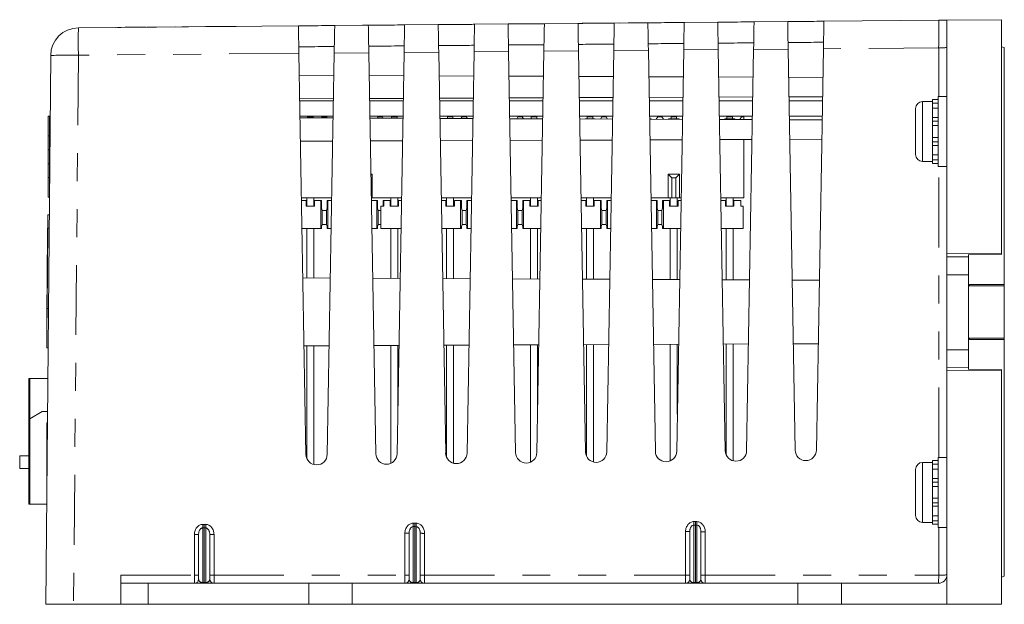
# Model space of a CAD drawing. Header units: inches. Extents: x 0.3 to 21.7, y 0.5 to 16.5.
# Tile 35 of 37: x 13.5 to 17, y 4.9 to 7. Entities that reach past the tile are written whole.
import ezdxf

# ---------------------------------------------------------------- set-up
doc = ezdxf.new("R2010")
doc.units = ezdxf.units.IN
doc.header["$MEASUREMENT"] = 0
doc.linetypes.add('PHANTOM', pattern=[0.5, 0.25, -0.05, 0.05, -0.05, 0.05, -0.05])

msp = doc.modelspace()

# ---------------------------------------------------------------- linework, layer by layer
at = {"color": 7, "linetype": 'Continuous', "lineweight": 15}
for p, q in [((13.6935, 7.0028), (14.4805, 7.0097)), ((14.2966, 7.0082), (14.2966, 7.0081)), ((14.3084, 7.0083), (14.3084, 7.0082)), ((14.336, 7.0085), (14.336, 7.0084)), ((14.3629, 7.0088), (14.3629, 7.0087)), ((14.5703, 7.0106), (14.9903, 7.0143)), ((14.6103, 7.0108), (14.7305, 7.0119)), ((14.8603, 7.013), (14.9805, 7.0141)), ((15.1102, 7.0152), (15.2304, 7.0163)), ((15.3602, 7.0174), (15.4804, 7.0184)), ((15.4889, 7.0186), (15.4889, 7.0185)), ((15.5046, 7.0187), (15.4953, 7.0187)), ((15.5078, 7.0188), (15.5078, 7.0187)), ((15.5539, 7.0192), (15.5539, 7.0191)), ((15.6075, 7.0196), (15.6075, 7.0195)), ((15.6102, 7.0196), (15.7304, 7.0206)), ((15.616, 7.0197), (15.616, 7.0196)), ((15.6596, 7.0201), (15.6297, 7.0198)), ((15.6297, 7.0198), (15.6297, 7.0197)), ((15.7304, 7.0207), (15.6596, 7.0201)), ((15.6596, 7.0201), (15.7199, 7.0206)), ((15.6596, 7.0201), (15.6596, 7.02)), ((15.6596, 7.0201), (15.6596, 7.0201)), ((15.7137, 7.0206), (15.6597, 7.0201)), ((15.6597, 7.0201), (15.6598, 7.0201)), ((15.6598, 7.0201), (15.714, 7.0206)), ((15.6599, 7.0201), (15.7307, 7.0207)), ((15.7202, 7.0206), (15.6599, 7.0201)), ((15.6599, 7.0201), (15.6599, 7.0201)), ((15.7306, 7.0207), (15.6764, 7.0202)), ((15.6764, 7.0202), (15.7304, 7.0207)), ((15.7304, 7.0207), (15.7304, 7.0206)), ((15.7304, 7.0207), (15.7304, 7.0207)), ((15.7304, 7.0207), (15.7304, 7.0206)), ((15.7307, 7.0207), (15.7306, 7.0207)), ((15.7306, 7.0207), (15.7306, 7.0206)), ((15.7307, 7.0207), (15.7307, 7.0206)), ((15.7307, 7.0207), (15.7307, 7.0207)), ((15.7307, 7.0207), (15.7307, 7.0206)), ((15.731, 7.0207), (15.7307, 7.0207)), ((15.7481, 7.0209), (15.731, 7.0207)), ((15.731, 7.0207), (15.731, 7.0206)), ((15.7481, 7.0209), (15.7481, 7.0208)), ((15.8602, 7.0217), (15.9804, 7.0228)), ((16.1102, 7.0239), (16.2304, 7.025)), ((16.3602, 7.0261), (16.7705, 7.0297)), ((16.8002, 7.03), (16.9952, 7.0317)), ((16.8002, 6.1962), (16.8002, 7.03)), ((16.9952, 6.1947), (16.9952, 7.0317)), ((13.935, 7.005), (13.9258, 7.005)), ((13.9732, 7.0054), (13.9382, 7.0051)), ((13.9382, 7.0051), (13.9382, 7.005)), ((14.0413, 7.006), (13.9732, 7.0054)), ((13.9732, 7.0054), (13.9732, 7.0053)), ((14.0413, 7.006), (14.0413, 7.0059)), ((14.0543, 7.0061), (14.0543, 7.006)), ((14.0589, 7.0061), (14.0589, 7.006)), ((14.059, 7.0061), (14.0589, 7.0061)), ((14.0622, 7.0062), (14.0622, 7.0061)), ((14.1441, 7.0069), (14.0632, 7.0062)), ((14.0632, 7.0062), (14.0632, 7.0061)), ((14.1441, 7.0069), (14.1441, 7.0068)), ((14.1462, 7.0069), (14.1462, 7.0068)), ((14.1582, 7.007), (14.1494, 7.0069)), ((14.1582, 7.007), (14.2582, 7.0079)), ((14.1582, 7.007), (14.1582, 7.0069)), ((14.2582, 7.0079), (14.2582, 7.0078)), ((14.2678, 7.008), (14.2678, 7.0079)), ((13.5773, 4.942), (13.5944, 6.9037)), ((14.4822, 6.9115), (14.5072, 5.478)), ((14.5835, 5.478), (14.6086, 6.9126)), ((14.7322, 6.9137), (14.7572, 5.4802)), ((14.8335, 5.4802), (14.8586, 6.9148)), ((14.9822, 6.9158), (15.0072, 5.4824)), ((15.0835, 5.4824), (15.1085, 6.9169)), ((15.2322, 6.918), (15.2572, 5.4846)), ((15.3335, 5.4846), (15.3585, 6.9191)), ((15.4821, 6.9202), (15.5072, 5.4868)), ((15.5835, 5.4868), (15.6085, 6.9213)), ((15.7321, 6.9224), (15.7571, 5.4889)), ((15.8334, 5.4889), (15.8585, 6.9235)), ((15.9821, 6.9246), (16.0071, 5.4911)), ((16.0834, 5.4911), (16.1085, 6.9257)), ((16.2321, 6.9267), (16.2571, 5.4933)), ((16.3334, 5.4933), (16.3584, 6.9278)), ((17.0052, 6.932), (16.9952, 6.9347)), ((17.0052, 6.0855), (17.0052, 6.932)), ((14.6072, 6.8324), (14.4836, 6.8329)), ((14.8571, 6.8314), (14.7336, 6.8319)), ((15.107, 6.8304), (14.9837, 6.8309)), ((15.3569, 6.8295), (15.2337, 6.8299)), ((15.6069, 6.8285), (15.4837, 6.829)), ((15.8568, 6.8275), (15.7338, 6.828)), ((16.1067, 6.8265), (15.9838, 6.827)), ((16.3567, 6.8255), (16.2338, 6.826)), ((14.485, 6.7491), (14.6057, 6.7495)), ((14.4852, 6.742), (14.6056, 6.742)), ((14.7351, 6.7501), (14.8557, 6.7505)), ((14.7352, 6.742), (14.8555, 6.742)), ((14.9851, 6.751), (15.1056, 6.7515)), ((14.9852, 6.742), (15.1055, 6.742)), ((15.2351, 6.752), (15.3556, 6.7525)), ((15.2352, 6.742), (15.3554, 6.742)), ((15.4851, 6.753), (15.6056, 6.7535)), ((15.4852, 6.742), (15.6054, 6.742)), ((15.7351, 6.754), (15.8555, 6.7545)), ((15.7353, 6.742), (15.8553, 6.742)), ((15.9851, 6.755), (16.1055, 6.7554)), ((15.9853, 6.742), (16.1053, 6.742)), ((16.2351, 6.7559), (16.3554, 6.7564)), ((16.2353, 6.742), (16.3552, 6.742)), ((16.7482, 6.7392), (16.7132, 6.7392)), ((16.7482, 6.733), (16.7482, 6.746)), ((16.7482, 6.746), (16.7682, 6.746)), ((16.7482, 6.7262), (16.7482, 6.733)), ((16.7482, 6.733), (16.7682, 6.733)), ((16.8002, 6.757), (16.7682, 6.757)), ((16.7682, 6.757), (16.7682, 6.507)), ((16.6882, 6.5497), (16.6882, 6.7142)), ((16.7482, 6.7154), (16.7482, 6.7262)), ((16.7482, 6.6815), (16.7482, 6.7154)), ((16.7482, 6.7154), (16.7682, 6.7154)), ((13.5902, 6.687), (13.5852, 6.687)), ((13.5852, 6.617), (13.5852, 6.687)), ((13.5902, 6.429), (13.5902, 6.687)), ((13.5902, 6.687), (13.5925, 6.687)), ((14.4861, 6.687), (14.6046, 6.687)), ((14.6045, 6.6804), (14.4862, 6.6809)), ((14.5132, 6.684), (14.5132, 6.687)), ((14.5332, 6.684), (14.5132, 6.684)), ((14.5132, 6.684), (14.5132, 6.6808)), ((14.5332, 6.687), (14.5332, 6.684)), ((14.5332, 6.684), (14.5332, 6.6807)), ((14.5657, 6.685), (14.5631, 6.6806)), ((14.5807, 6.685), (14.5657, 6.685)), ((14.5682, 6.685), (14.5682, 6.687)), ((14.5782, 6.685), (14.5782, 6.687)), ((14.5835, 6.6805), (14.5807, 6.685)), ((14.7362, 6.687), (14.8546, 6.687)), ((14.8544, 6.6794), (14.7363, 6.6799)), ((14.7657, 6.685), (14.7626, 6.6798)), ((14.7807, 6.685), (14.7657, 6.685)), ((14.784, 6.6797), (14.7807, 6.685)), ((14.8132, 6.684), (14.8132, 6.687)), ((14.8332, 6.684), (14.8132, 6.684)), ((14.8132, 6.684), (14.8132, 6.6796)), ((14.8332, 6.687), (14.8332, 6.684)), ((14.8332, 6.684), (14.8332, 6.6795)), ((14.9862, 6.687), (15.1045, 6.687)), ((15.1044, 6.6784), (14.9863, 6.6789)), ((15.0132, 6.684), (15.0132, 6.687)), ((15.0132, 6.684), (15.0132, 6.6788)), ((15.0332, 6.684), (15.0132, 6.684)), ((15.0332, 6.687), (15.0332, 6.684)), ((15.0332, 6.684), (15.0332, 6.6787)), ((15.0657, 6.685), (15.0619, 6.6786)), ((15.0807, 6.685), (15.0657, 6.685)), ((15.0847, 6.6785), (15.0807, 6.685)), ((15.2362, 6.687), (15.3545, 6.687)), ((15.3543, 6.6775), (15.2363, 6.6779)), ((15.2657, 6.685), (15.2614, 6.6778)), ((15.2807, 6.685), (15.2657, 6.685)), ((15.2807, 6.685), (15.2852, 6.6777)), ((15.3132, 6.684), (15.3132, 6.687)), ((15.3132, 6.684), (15.3132, 6.6776)), ((15.3332, 6.684), (15.3132, 6.684)), ((15.3332, 6.687), (15.3332, 6.684)), ((15.3332, 6.684), (15.3332, 6.6775)), ((15.4862, 6.687), (15.6044, 6.687)), ((15.6042, 6.6765), (15.4864, 6.6769)), ((15.5057, 6.6769), (15.5057, 6.677)), ((15.5057, 6.677), (15.5132, 6.677)), ((15.5132, 6.684), (15.5132, 6.687)), ((15.5132, 6.684), (15.5132, 6.677)), ((15.5332, 6.684), (15.5132, 6.684)), ((15.5132, 6.677), (15.5332, 6.677)), ((15.5332, 6.687), (15.5332, 6.684)), ((15.5332, 6.684), (15.5332, 6.677)), ((15.5332, 6.677), (15.5407, 6.677)), ((15.5407, 6.677), (15.541, 6.6767)), ((15.5607, 6.6767), (15.5657, 6.685)), ((15.5657, 6.685), (15.5807, 6.685)), ((15.5807, 6.685), (15.5859, 6.6766)), ((15.7362, 6.687), (15.8543, 6.687)), ((15.7364, 6.677), (15.7407, 6.677)), ((15.8541, 6.6755), (15.7364, 6.676)), ((15.7407, 6.677), (15.7417, 6.6759)), ((15.7602, 6.6759), (15.7657, 6.685)), ((15.7657, 6.685), (15.7807, 6.685)), ((15.7807, 6.685), (15.7864, 6.6758)), ((15.8046, 6.6757), (15.8057, 6.677)), ((15.8057, 6.677), (15.8132, 6.677)), ((15.8132, 6.684), (15.8132, 6.687)), ((15.8332, 6.684), (15.8132, 6.684)), ((15.8132, 6.684), (15.8132, 6.677)), ((15.8132, 6.677), (15.8332, 6.677)), ((15.8332, 6.687), (15.8332, 6.684)), ((15.8332, 6.684), (15.8332, 6.677)), ((15.8332, 6.677), (15.8407, 6.677)), ((15.8407, 6.677), (15.842, 6.6756)), ((15.9862, 6.687), (16.1043, 6.687)), ((15.9864, 6.6757), (15.9869, 6.675)), ((16.1041, 6.6745), (15.9865, 6.675)), ((16.0039, 6.6749), (16.0057, 6.677)), ((16.0057, 6.677), (16.0132, 6.677)), ((16.0132, 6.684), (16.0132, 6.687)), ((16.0132, 6.684), (16.0132, 6.677)), ((16.0332, 6.684), (16.0132, 6.684)), ((16.0132, 6.677), (16.0332, 6.677)), ((16.0332, 6.687), (16.0332, 6.684)), ((16.0332, 6.684), (16.0332, 6.677)), ((16.0332, 6.677), (16.0407, 6.677)), ((16.0407, 6.677), (16.0427, 6.6748)), ((16.0595, 6.6747), (16.0657, 6.685)), ((16.0657, 6.685), (16.0732, 6.685)), ((16.0732, 6.6746), (16.0732, 6.685)), ((16.2363, 6.687), (16.3542, 6.687)), ((16.354, 6.6735), (16.2365, 6.674)), ((16.7482, 6.6815), (16.7682, 6.6815)), ((16.7482, 6.6782), (16.7482, 6.6815)), ((16.7482, 6.6515), (16.7482, 6.6782)), ((16.7482, 6.6689), (16.7682, 6.6689)), ((16.7482, 6.611), (16.7482, 6.6529)), ((16.7482, 6.6529), (16.7682, 6.6529)), ((13.5902, 6.617), (13.5852, 6.617)), ((13.5852, 6.617), (13.5852, 6.567)), ((14.4877, 6.5971), (14.6031, 6.5975)), ((14.7377, 6.5981), (14.853, 6.5985)), ((14.9877, 6.599), (15.103, 6.5995)), ((15.2377, 6.6), (15.353, 6.6005)), ((15.4877, 6.601), (15.6029, 6.6015)), ((15.7377, 6.602), (15.8529, 6.6024)), ((15.9877, 6.603), (16.1028, 6.6034)), ((16.0732, 6.395), (16.0732, 6.6033)), ((16.2377, 6.604), (16.3528, 6.6044)), ((16.7482, 6.5858), (16.7482, 6.6124)), ((16.7482, 6.611), (16.7682, 6.611)), ((16.7482, 6.5951), (16.7682, 6.5951)), ((16.7482, 6.5825), (16.7482, 6.5858)), ((13.5852, 6.517), (13.5852, 6.567)), ((13.5852, 6.567), (13.5902, 6.567)), ((16.7482, 6.5825), (16.7682, 6.5825)), ((16.7482, 6.5486), (16.7482, 6.5825)), ((13.5902, 6.517), (13.5852, 6.517)), ((13.5852, 6.517), (13.5852, 6.467)), ((16.7132, 6.5247), (16.7482, 6.5247)), ((16.7482, 6.5377), (16.7482, 6.5486)), ((16.7482, 6.5486), (16.7682, 6.5486)), ((16.7482, 6.5309), (16.7482, 6.5377)), ((16.7482, 6.518), (16.7482, 6.5309)), ((16.7482, 6.5309), (16.7682, 6.5309)), ((16.7482, 6.518), (16.7682, 6.518)), ((16.7682, 6.507), (16.8002, 6.507)), ((13.5852, 6.397), (13.5852, 6.467)), ((13.5852, 6.467), (13.5902, 6.467)), ((14.7398, 6.4795), (14.7437, 6.4795)), ((14.7398, 6.4756), (14.7437, 6.4795)), ((14.7437, 6.4795), (14.7437, 6.395)), ((15.8437, 6.4795), (15.8027, 6.4795)), ((15.8027, 6.4795), (15.8027, 6.395)), ((15.8157, 6.4665), (15.8027, 6.4795)), ((15.8157, 6.4665), (15.8157, 6.395)), ((15.8307, 6.4665), (15.8157, 6.4665)), ((15.8307, 6.4665), (15.8437, 6.4795)), ((15.8307, 6.4665), (15.8307, 6.395)), ((15.8437, 6.395), (15.8437, 6.4795)), ((13.59, 6.397), (13.5852, 6.397)), ((14.5995, 6.395), (14.4912, 6.395)), ((14.5082, 6.385), (14.4914, 6.385)), ((14.5082, 6.365), (14.5082, 6.385)), ((14.5107, 6.395), (14.5107, 6.365)), ((14.5357, 6.395), (14.5357, 6.365)), ((14.5382, 6.365), (14.5382, 6.385)), ((14.5607, 6.385), (14.5382, 6.385)), ((14.5607, 6.385), (14.5607, 6.285)), ((14.5607, 6.385), (14.5632, 6.385)), ((14.5632, 6.385), (14.5632, 6.358)), ((14.5832, 6.358), (14.5832, 6.385)), ((14.5832, 6.385), (14.5857, 6.385)), ((14.5857, 6.385), (14.5857, 6.285)), ((14.5994, 6.385), (14.5857, 6.385)), ((14.7437, 6.395), (14.7412, 6.395)), ((14.7607, 6.385), (14.7414, 6.385)), ((14.8495, 6.395), (14.7437, 6.395)), ((14.7607, 6.385), (14.7607, 6.285)), ((14.7607, 6.385), (14.7632, 6.385)), ((14.7632, 6.385), (14.7632, 6.358)), ((14.7832, 6.365), (14.7832, 6.385)), ((14.7832, 6.385), (14.7857, 6.385)), ((14.7857, 6.385), (14.7857, 6.365)), ((14.8082, 6.385), (14.7857, 6.385)), ((14.8082, 6.365), (14.8082, 6.385)), ((14.8107, 6.395), (14.8107, 6.365)), ((14.8357, 6.395), (14.8357, 6.365)), ((14.8382, 6.365), (14.8382, 6.385)), ((14.8493, 6.385), (14.8382, 6.385)), ((15.0994, 6.395), (14.9913, 6.395)), ((15.0082, 6.385), (14.9914, 6.385)), ((15.0082, 6.365), (15.0082, 6.385)), ((15.0107, 6.395), (15.0107, 6.365)), ((15.0357, 6.395), (15.0357, 6.365)), ((15.0382, 6.365), (15.0382, 6.385)), ((15.0607, 6.385), (15.0382, 6.385)), ((15.0607, 6.385), (15.0607, 6.285)), ((15.0607, 6.385), (15.0632, 6.385)), ((15.0632, 6.385), (15.0632, 6.358)), ((15.0832, 6.358), (15.0832, 6.385)), ((15.0832, 6.385), (15.0857, 6.385)), ((15.0857, 6.385), (15.0857, 6.285)), ((15.0992, 6.385), (15.0857, 6.385)), ((15.3494, 6.395), (15.2413, 6.395)), ((15.2607, 6.385), (15.2415, 6.385)), ((15.2607, 6.385), (15.2607, 6.285)), ((15.2607, 6.385), (15.2632, 6.385)), ((15.2632, 6.385), (15.2632, 6.358)), ((15.2832, 6.385), (15.2832, 6.358)), ((15.2857, 6.385), (15.2832, 6.385)), ((15.2857, 6.385), (15.2857, 6.285)), ((15.2857, 6.385), (15.3082, 6.385)), ((15.3082, 6.365), (15.3082, 6.385)), ((15.3107, 6.395), (15.3107, 6.365)), ((15.3357, 6.395), (15.3357, 6.365)), ((15.3382, 6.365), (15.3382, 6.385)), ((15.3382, 6.385), (15.3492, 6.385)), ((15.5993, 6.395), (15.4913, 6.395)), ((15.4915, 6.385), (15.5082, 6.385)), ((15.5082, 6.365), (15.5082, 6.385)), ((15.5107, 6.395), (15.5107, 6.365)), ((15.5357, 6.395), (15.5357, 6.365)), ((15.5382, 6.365), (15.5382, 6.385)), ((15.5382, 6.385), (15.5607, 6.385)), ((15.5607, 6.385), (15.5607, 6.285)), ((15.5632, 6.385), (15.5607, 6.385)), ((15.5632, 6.358), (15.5632, 6.385)), ((15.5832, 6.385), (15.5832, 6.358)), ((15.5857, 6.385), (15.5832, 6.385)), ((15.5857, 6.385), (15.5857, 6.285)), ((15.5857, 6.385), (15.5991, 6.385)), ((15.8027, 6.395), (15.7413, 6.395)), ((15.7415, 6.385), (15.7607, 6.385)), ((15.7607, 6.385), (15.7607, 6.285)), ((15.7632, 6.385), (15.7607, 6.385)), ((15.7632, 6.358), (15.7632, 6.385)), ((15.7832, 6.385), (15.7832, 6.358)), ((15.7857, 6.385), (15.7832, 6.385)), ((15.7857, 6.385), (15.7857, 6.285)), ((15.7857, 6.385), (15.8082, 6.385)), ((15.8027, 6.395), (15.8157, 6.395)), ((15.8082, 6.365), (15.8082, 6.385)), ((15.8107, 6.395), (15.8107, 6.365)), ((15.8307, 6.395), (15.8157, 6.395)), ((15.8307, 6.395), (15.8437, 6.395)), ((15.8357, 6.395), (15.8357, 6.365)), ((15.8382, 6.365), (15.8382, 6.385)), ((15.8382, 6.385), (15.8491, 6.385)), ((15.8437, 6.395), (15.8493, 6.395)), ((15.9913, 6.395), (16.0732, 6.395)), ((15.9915, 6.385), (16.0082, 6.385)), ((16.0082, 6.365), (16.0082, 6.385)), ((16.0107, 6.395), (16.0107, 6.365)), ((16.0357, 6.395), (16.0357, 6.365)), ((16.0382, 6.365), (16.0382, 6.385)), ((16.0382, 6.385), (16.0632, 6.385)), ((16.0632, 6.365), (16.0632, 6.385)), ((14.5382, 6.365), (14.5082, 6.365)), ((14.5632, 6.358), (14.5657, 6.35)), ((14.5657, 6.35), (14.5657, 6.3)), ((14.5657, 6.35), (14.5807, 6.35)), ((14.5807, 6.35), (14.5832, 6.358)), ((14.5807, 6.3), (14.5807, 6.35)), ((14.7632, 6.358), (14.7657, 6.35)), ((14.7657, 6.35), (14.7657, 6.3)), ((14.7657, 6.35), (14.7757, 6.35)), ((14.7757, 6.365), (14.7757, 6.285)), ((14.7857, 6.365), (14.7757, 6.365)), ((14.8382, 6.365), (14.8082, 6.365)), ((15.0382, 6.365), (15.0082, 6.365)), ((15.0632, 6.358), (15.0657, 6.35)), ((15.0657, 6.35), (15.0657, 6.3)), ((15.0657, 6.35), (15.0807, 6.35)), ((15.0807, 6.35), (15.0832, 6.358)), ((15.0807, 6.3), (15.0807, 6.35)), ((15.2632, 6.358), (15.2657, 6.35)), ((15.2657, 6.35), (15.2657, 6.3)), ((15.2657, 6.35), (15.2807, 6.35)), ((15.2832, 6.358), (15.2807, 6.35)), ((15.2807, 6.35), (15.2807, 6.3)), ((15.3082, 6.365), (15.3382, 6.365)), ((15.5082, 6.365), (15.5382, 6.365)), ((15.5657, 6.35), (15.5632, 6.358)), ((15.5657, 6.3), (15.5657, 6.35)), ((15.5807, 6.35), (15.5657, 6.35)), ((15.5832, 6.358), (15.5807, 6.35)), ((15.5807, 6.35), (15.5807, 6.3)), ((15.7657, 6.35), (15.7632, 6.358)), ((15.7657, 6.3), (15.7657, 6.35)), ((15.7807, 6.35), (15.7657, 6.35)), ((15.7832, 6.358), (15.7807, 6.35)), ((15.7807, 6.35), (15.7807, 6.3)), ((15.8082, 6.365), (15.8382, 6.365)), ((16.0082, 6.365), (16.0382, 6.365)), ((16.0632, 6.365), (16.0707, 6.365)), ((16.0707, 6.285), (16.0707, 6.365)), ((13.5894, 6.3336), (13.5844, 6.3337)), ((13.5815, 5.9997), (13.584, 6.2868)), ((13.584, 6.2868), (13.5835, 6.2868)), ((14.5607, 6.285), (14.4931, 6.285)), ((14.5107, 6.285), (14.5107, 6.1083)), ((14.5357, 6.285), (14.5357, 6.1082)), ((14.5607, 6.285), (14.5632, 6.285)), ((14.5657, 6.3), (14.5632, 6.292)), ((14.5632, 6.292), (14.5632, 6.285)), ((14.5657, 6.3), (14.5807, 6.3)), ((14.5832, 6.292), (14.5807, 6.3)), ((14.5832, 6.285), (14.5832, 6.292)), ((14.5832, 6.285), (14.5857, 6.285)), ((14.5976, 6.285), (14.5857, 6.285)), ((14.7607, 6.285), (14.7432, 6.285)), ((14.7607, 6.285), (14.7632, 6.285)), ((14.7657, 6.3), (14.7632, 6.292)), ((14.7632, 6.292), (14.7632, 6.285)), ((14.7657, 6.3), (14.7757, 6.3)), ((14.8476, 6.285), (14.7757, 6.285)), ((14.8107, 6.285), (14.8107, 6.107)), ((14.8357, 6.285), (14.8357, 6.1069)), ((15.0607, 6.285), (14.9932, 6.285)), ((15.0107, 6.285), (15.0107, 6.1061)), ((15.0357, 6.285), (15.0357, 6.106)), ((15.0607, 6.285), (15.0632, 6.285)), ((15.0657, 6.3), (15.0632, 6.292)), ((15.0632, 6.292), (15.0632, 6.285)), ((15.0657, 6.3), (15.0807, 6.3)), ((15.0832, 6.292), (15.0807, 6.3)), ((15.0832, 6.285), (15.0832, 6.292)), ((15.0832, 6.285), (15.0857, 6.285)), ((15.0975, 6.285), (15.0857, 6.285)), ((15.2607, 6.285), (15.2432, 6.285)), ((15.2607, 6.285), (15.2632, 6.285)), ((15.2657, 6.3), (15.2632, 6.292)), ((15.2632, 6.292), (15.2632, 6.285)), ((15.2657, 6.3), (15.2807, 6.3)), ((15.2807, 6.3), (15.2832, 6.292)), ((15.2832, 6.292), (15.2832, 6.285)), ((15.2857, 6.285), (15.2832, 6.285)), ((15.2857, 6.285), (15.3474, 6.285)), ((15.3107, 6.285), (15.3107, 6.1048)), ((15.3357, 6.285), (15.3357, 6.1047)), ((15.4932, 6.285), (15.5607, 6.285)), ((15.5107, 6.285), (15.5107, 6.1039)), ((15.5357, 6.285), (15.5357, 6.1038)), ((15.5632, 6.285), (15.5607, 6.285)), ((15.5632, 6.292), (15.5657, 6.3)), ((15.5632, 6.285), (15.5632, 6.292)), ((15.5807, 6.3), (15.5657, 6.3)), ((15.5807, 6.3), (15.5832, 6.292)), ((15.5832, 6.292), (15.5832, 6.285)), ((15.5857, 6.285), (15.5832, 6.285)), ((15.5857, 6.285), (15.5974, 6.285)), ((15.7432, 6.285), (15.7607, 6.285)), ((15.7632, 6.285), (15.7607, 6.285)), ((15.7632, 6.292), (15.7657, 6.3)), ((15.7632, 6.285), (15.7632, 6.292)), ((15.7807, 6.3), (15.7657, 6.3)), ((15.7807, 6.3), (15.7832, 6.292)), ((15.7832, 6.292), (15.7832, 6.285)), ((15.7857, 6.285), (15.7832, 6.285)), ((15.7857, 6.285), (15.8473, 6.285)), ((15.8107, 6.285), (15.8107, 6.1026)), ((15.8357, 6.285), (15.8357, 6.1025)), ((15.9933, 6.285), (16.0707, 6.285)), ((16.0107, 6.285), (16.0107, 6.1018)), ((16.0357, 6.285), (16.0357, 6.1017)), ((13.5808, 5.9763), (13.5833, 6.2633)), ((16.8002, 6.1962), (16.9952, 6.1947)), ((16.8002, 6.1846), (16.8002, 6.1962)), ((16.8002, 6.1199), (16.8002, 6.1846)), ((16.8772, 6.0805), (16.8772, 6.1928)), ((16.8802, 6.1932), (16.9952, 6.1922)), ((16.8802, 6.1932), (16.8802, 6.1928)), ((16.9952, 6.1922), (16.9952, 6.1947)), ((14.4962, 6.1084), (14.5945, 6.1079)), ((14.7463, 6.1073), (14.8444, 6.1069)), ((14.9963, 6.1062), (15.0944, 6.1058)), ((15.2463, 6.1051), (15.3443, 6.1047)), ((15.4964, 6.104), (15.5942, 6.1036)), ((15.7464, 6.1029), (15.8441, 6.1025)), ((15.9965, 6.1018), (16.0941, 6.1014)), ((16.2465, 6.1007), (16.344, 6.1003)), ((16.8002, 5.8514), (16.8002, 6.1199)), ((16.8772, 6.0805), (16.8802, 6.0805)), ((16.8772, 5.8935), (16.8772, 6.0805)), ((16.8802, 6.0805), (16.8802, 6.0855)), ((17.0052, 6.0805), (16.8802, 6.0805)), ((17.0052, 6.0855), (17.0052, 6.0805)), ((17.0052, 5.8935), (17.0052, 6.0805)), ((16.8772, 5.7808), (16.8772, 5.8935)), ((16.8772, 5.8935), (16.8802, 5.8935)), ((16.8802, 5.8885), (16.8802, 5.8935)), ((16.8802, 5.8935), (17.0052, 5.8935)), ((17.0052, 5.8935), (17.0052, 5.8885)), ((17.0052, 5.042), (17.0052, 5.8885)), ((13.5803, 5.8591), (13.5853, 5.859)), ((14.5903, 5.866), (14.5005, 5.8656)), ((14.5107, 5.8656), (14.5107, 5.4627)), ((14.5357, 5.8658), (14.5357, 5.4418)), ((14.8403, 5.8671), (14.7505, 5.8667)), ((14.8107, 5.867), (14.8107, 5.446)), ((14.8357, 5.8671), (14.8357, 5.6084)), ((15.0902, 5.8682), (15.0005, 5.8678)), ((15.0107, 5.8678), (15.0107, 5.467)), ((15.0357, 5.8679), (15.0357, 5.4461)), ((15.3402, 5.8693), (15.2505, 5.8689)), ((15.3107, 5.8691), (15.3107, 5.4503)), ((15.3357, 5.8692), (15.3357, 5.615)), ((15.5902, 5.8704), (15.5005, 5.87)), ((15.5107, 5.87), (15.5107, 5.4713)), ((15.5357, 5.8701), (15.5357, 5.4505)), ((15.8401, 5.8714), (15.7505, 5.8711)), ((15.8107, 5.8713), (15.8107, 5.4547)), ((15.8357, 5.8714), (15.8357, 5.6215)), ((16.0901, 5.8725), (16.0005, 5.8721)), ((16.0107, 5.8722), (16.0107, 5.4755)), ((16.0357, 5.8723), (16.0357, 5.4548)), ((16.34, 5.8736), (16.2505, 5.8732)), ((16.8002, 5.7888), (16.8002, 5.8514)), ((16.8002, 5.7774), (16.8002, 5.7888)), ((16.8002, 5.7774), (16.9952, 5.779)), ((16.8002, 4.9437), (16.8002, 5.7774)), ((16.9952, 5.7814), (16.8802, 5.7804)), ((16.8802, 5.7808), (16.8802, 5.7804)), ((16.9952, 5.779), (16.9952, 5.7814)), ((16.9952, 4.942), (16.9952, 5.779)), ((13.5195, 5.7488), (13.5165, 5.7488)), ((13.5165, 5.6055), (13.5165, 5.7488)), ((13.5843, 5.7488), (13.5195, 5.7488)), ((13.5195, 5.6055), (13.5195, 5.7488)), ((13.5195, 5.6072), (13.5165, 5.6055)), ((13.5165, 5.3), (13.5165, 5.6055)), ((13.5634, 5.6308), (13.5195, 5.6055)), ((13.5195, 5.3), (13.5195, 5.6055)), ((13.5833, 5.6308), (13.5634, 5.6308)), ((13.5802, 5.59), (13.5802, 5.3925)), ((13.5829, 5.59), (13.5802, 5.59)), ((13.581, 5.59), (13.581, 5.5901)), ((13.581, 5.5901), (13.5829, 5.5901)), ((13.5165, 5.4722), (13.4835, 5.4722)), ((13.4835, 5.4496), (13.4835, 5.4722)), ((16.8002, 5.467), (16.7682, 5.467)), ((16.7682, 5.467), (16.7682, 5.217)), ((13.4835, 5.4269), (13.4835, 5.4496)), ((13.4835, 5.4269), (13.5165, 5.4269)), ((16.6882, 5.2597), (16.6882, 5.4242)), ((16.7482, 5.4492), (16.7132, 5.4492)), ((16.7482, 5.443), (16.7482, 5.456)), ((16.7482, 5.456), (16.7682, 5.456)), ((16.7482, 5.4362), (16.7482, 5.443)), ((16.7482, 5.443), (16.7682, 5.443)), ((16.7482, 5.4254), (16.7482, 5.4362)), ((16.7482, 5.4254), (16.7682, 5.4254)), ((16.7482, 5.3915), (16.7482, 5.4254)), ((13.5812, 5.3923), (13.5802, 5.3925)), ((13.5802, 5.3925), (13.5802, 5.3575)), ((16.7482, 5.3915), (16.7682, 5.3915)), ((16.7482, 5.3882), (16.7482, 5.3915)), ((13.5802, 5.3575), (13.5809, 5.3576)), ((13.5802, 5.3575), (13.5802, 5.3)), ((16.7482, 5.3615), (16.7482, 5.3882)), ((16.7482, 5.3789), (16.7682, 5.3789)), ((16.7482, 5.321), (16.7482, 5.3629)), ((16.7482, 5.3629), (16.7682, 5.3629)), ((16.7482, 5.2958), (16.7482, 5.3224)), ((16.7482, 5.321), (16.7682, 5.321)), ((13.5195, 5.3), (13.5165, 5.3)), ((13.5802, 5.3), (13.5195, 5.3)), ((13.5804, 5.3), (13.5802, 5.3)), ((16.7482, 5.3051), (16.7682, 5.3051)), ((16.7482, 5.2925), (16.7482, 5.2958)), ((16.7482, 5.2925), (16.7682, 5.2925)), ((16.7482, 5.2586), (16.7482, 5.2925)), ((16.7482, 5.2477), (16.7482, 5.2586)), ((16.7482, 5.2586), (16.7682, 5.2586)), ((16.7482, 5.2409), (16.7482, 5.2477)), ((14.1435, 5.0193), (14.1435, 5.2153)), ((14.8964, 5.0193), (14.8964, 5.2196)), ((15.9002, 5.0193), (15.9002, 5.2252)), ((16.7132, 5.2347), (16.7482, 5.2347)), ((16.7482, 5.2409), (16.7682, 5.2409)), ((16.7482, 5.228), (16.7482, 5.2409)), ((16.7482, 5.228), (16.7682, 5.228)), ((16.7682, 5.217), (16.8002, 5.217)), ((14.1235, 5.032), (14.1235, 5.1921)), ((14.1635, 5.1917), (14.1635, 5.032)), ((14.8764, 5.032), (14.8764, 5.1963)), ((14.9164, 5.196), (14.9164, 5.032)), ((15.8802, 5.032), (15.8802, 5.202)), ((15.9202, 5.2016), (15.9202, 5.032)), ((13.8452, 5.017), (13.8452, 5.0464)), ((16.9952, 5.0393), (17.0052, 5.042)), ((13.8452, 5.017), (13.8452, 4.942)), ((13.9435, 5.017), (13.8452, 5.017)), ((14.5172, 5.017), (13.9435, 5.017)), ((14.1435, 5.0193), (14.1435, 5.017)), ((14.5172, 5.017), (14.5172, 4.942)), ((14.6732, 5.017), (14.5172, 5.017)), ((14.6732, 5.017), (14.6732, 4.942)), ((16.2672, 5.017), (14.6732, 5.017)), ((14.8964, 5.0193), (14.8964, 5.017)), ((15.9002, 5.0193), (15.9002, 5.017)), ((16.2672, 5.017), (16.2672, 4.942)), ((16.4232, 5.017), (16.2672, 5.017)), ((16.4232, 5.017), (16.4232, 4.942)), ((16.7702, 5.017), (16.4232, 5.017)), ((13.6764, 4.942), (13.5773, 4.942)), ((13.8452, 4.942), (13.6764, 4.942)), ((13.9435, 4.942), (13.8452, 4.942)), ((14.5172, 4.942), (13.9435, 4.942)), ((14.6732, 4.942), (14.5172, 4.942)), ((16.2672, 4.942), (14.6732, 4.942)), ((16.4232, 4.942), (16.2672, 4.942)), ((16.9952, 4.942), (16.4232, 4.942)), ((16.8002, 4.9437), (16.9952, 4.942))]:
    msp.add_line(p, q, dxfattribs=at)
at = {"color": 7, "linetype": 'PHANTOM', "lineweight": 0}
for p, q in [((13.6935, 6.9046), (13.6764, 4.942)), ((14.4822, 6.9115), (13.6935, 6.9046)), ((14.7322, 6.9137), (14.6086, 6.9126)), ((14.9822, 6.9158), (14.8586, 6.9148)), ((15.2322, 6.918), (15.1085, 6.9169)), ((15.4821, 6.9202), (15.3585, 6.9191)), ((15.7321, 6.9224), (15.6085, 6.9213)), ((15.9821, 6.9246), (15.8585, 6.9235)), ((16.2321, 6.9267), (16.1085, 6.9257)), ((16.7705, 6.9314), (16.3584, 6.9278)), ((16.7705, 6.757), (16.7705, 6.9314)), ((16.7132, 6.7392), (16.7132, 6.5247)), ((16.7705, 5.467), (16.7705, 6.507)), ((13.584, 6.2868), (13.589, 6.2867)), ((16.8002, 6.1846), (16.8772, 6.184)), ((16.8002, 6.1199), (16.8772, 6.1199)), ((16.8802, 6.0855), (17.0052, 6.0855)), ((13.5815, 5.9997), (13.5865, 5.9997)), ((17.0052, 5.8885), (16.8802, 5.8885)), ((16.8002, 5.8514), (16.8772, 5.8514)), ((16.8002, 5.7888), (16.8772, 5.7895)), ((16.7132, 5.4492), (16.7132, 5.2347)), ((14.1381, 5.2276), (14.1436, 5.2277)), ((14.1435, 5.2153), (14.1383, 5.2153)), ((14.1383, 5.2153), (14.1383, 5.0193)), ((14.1488, 5.2152), (14.1435, 5.2153)), ((14.1436, 5.2277), (14.1492, 5.2276)), ((14.1488, 5.0193), (14.1488, 5.2152)), ((14.891, 5.2319), (14.8965, 5.232)), ((14.8964, 5.2196), (14.8911, 5.2195)), ((14.8911, 5.2195), (14.8911, 5.0193)), ((14.9017, 5.2194), (14.8964, 5.2196)), ((14.8965, 5.232), (14.9021, 5.2318)), ((14.9017, 5.0193), (14.9017, 5.2194)), ((15.8949, 5.2375), (15.9004, 5.2376)), ((15.9002, 5.2252), (15.895, 5.2251)), ((15.895, 5.2251), (15.895, 5.0193)), ((15.9055, 5.2251), (15.9002, 5.2252)), ((15.9004, 5.2376), (15.9059, 5.2375)), ((15.9055, 5.0193), (15.9055, 5.2251)), ((16.7705, 5.0464), (16.7705, 5.217)), ((14.1086, 5.0464), (14.1086, 5.1919)), ((14.1786, 5.1915), (14.1786, 5.0464)), ((14.8615, 5.0464), (14.8615, 5.1961)), ((14.9315, 5.1957), (14.9315, 5.0464)), ((15.8654, 5.0464), (15.8654, 5.2017)), ((15.9354, 5.2013), (15.9354, 5.0464)), ((13.8452, 5.0464), (14.1086, 5.0464)), ((14.1786, 5.0464), (14.8615, 5.0464)), ((14.9315, 5.0464), (15.8654, 5.0464)), ((15.9354, 5.0464), (16.7705, 5.0464)), ((13.9435, 5.017), (13.9435, 4.942)), ((14.1383, 5.0193), (14.1435, 5.0193)), ((14.1435, 5.0193), (14.1488, 5.0193)), ((14.8911, 5.0193), (14.8964, 5.0193)), ((14.8964, 5.0193), (14.9017, 5.0193)), ((15.895, 5.0193), (15.9002, 5.0193)), ((15.9002, 5.0193), (15.9055, 5.0193))]:
    msp.add_line(p, q, dxfattribs=at)
at = {"color": 7, "linetype": 'Continuous', "lineweight": 15, "flags": 128}
for points in [[(14.6103, 7.0108), (14.6092, 7.0108), (14.6059, 7.0108), (14.6006, 7.0108), (14.5933, 7.0107), (14.5845, 7.0106), (14.5743, 7.0105), (14.5632, 7.0104), (14.5514, 7.0103), (14.5394, 7.0102), (14.5276, 7.0101), (14.5165, 7.01), (14.5063, 7.0099), (14.4974, 7.0099), (14.4902, 7.0098), (14.4849, 7.0097), (14.4816, 7.0097), (14.4805, 7.0097)], [(14.4822, 6.9115), (14.4819, 6.9307), (14.4816, 6.9492), (14.4813, 6.9662), (14.481, 6.981), (14.4808, 6.9932), (14.4806, 7.0023), (14.4805, 7.0078), (14.4805, 7.0097)], [(14.5653, 7.0105), (14.5654, 7.0105), (14.5657, 7.0106), (14.5662, 7.0106), (14.5668, 7.0106), (14.5676, 7.0106), (14.5684, 7.0106), (14.5694, 7.0106), (14.5703, 7.0106)], [(14.6103, 7.0108), (14.6103, 7.009), (14.6102, 7.0034), (14.61, 6.9943), (14.6098, 6.9822), (14.6095, 6.9673), (14.6092, 6.9503), (14.6089, 6.9318), (14.6086, 6.9126)], [(14.8603, 7.013), (14.8592, 7.013), (14.8559, 7.013), (14.8505, 7.0129), (14.8433, 7.0129), (14.8345, 7.0128), (14.8243, 7.0127), (14.8131, 7.0126), (14.8014, 7.0125), (14.7894, 7.0124), (14.7776, 7.0123), (14.7664, 7.0122), (14.7563, 7.0121), (14.7474, 7.012), (14.7402, 7.012), (14.7349, 7.0119), (14.7316, 7.0119), (14.7305, 7.0119)], [(14.7322, 6.9137), (14.7319, 6.9329), (14.7315, 6.9514), (14.7312, 6.9684), (14.731, 6.9832), (14.7308, 6.9954), (14.7306, 7.0044), (14.7305, 7.01), (14.7305, 7.0119)], [(14.8603, 7.013), (14.8602, 7.0111), (14.8601, 7.0056), (14.86, 6.9965), (14.8598, 6.9843), (14.8595, 6.9695), (14.8592, 6.9525), (14.8589, 6.934), (14.8586, 6.9148)], [(15.1102, 7.0152), (15.1091, 7.0152), (15.1059, 7.0152), (15.1005, 7.0151), (15.0933, 7.0151), (15.0845, 7.015), (15.0743, 7.0149), (15.0631, 7.0148), (15.0513, 7.0147), (15.0394, 7.0146), (15.0276, 7.0145), (15.0164, 7.0144), (15.0062, 7.0143), (14.9974, 7.0142), (14.9902, 7.0142), (14.9848, 7.0141), (14.9816, 7.0141), (14.9805, 7.0141)], [(14.9822, 6.9158), (14.9818, 6.9351), (14.9815, 6.9536), (14.9812, 6.9705), (14.981, 6.9854), (14.9807, 6.9976), (14.9806, 7.0066), (14.9805, 7.0122), (14.9805, 7.0141)], [(14.9903, 7.0143), (14.9913, 7.0143), (14.9922, 7.0143), (14.9931, 7.0143), (14.9939, 7.0143), (14.9945, 7.0143), (14.9949, 7.0143), (14.9952, 7.0143), (14.9953, 7.0143)], [(15.1102, 7.0152), (15.1102, 7.0133), (15.1101, 7.0078), (15.11, 6.9987), (15.1097, 6.9865), (15.1095, 6.9717), (15.1092, 6.9547), (15.1089, 6.9362), (15.1085, 6.9169)], [(15.3602, 7.0174), (15.3591, 7.0174), (15.3558, 7.0173), (15.3505, 7.0173), (15.3433, 7.0172), (15.3344, 7.0172), (15.3243, 7.0171), (15.3131, 7.017), (15.3013, 7.0169), (15.2893, 7.0168), (15.2776, 7.0167), (15.2664, 7.0166), (15.2562, 7.0165), (15.2474, 7.0164), (15.2402, 7.0163), (15.2348, 7.0163), (15.2315, 7.0163), (15.2304, 7.0163)], [(15.2322, 6.918), (15.2318, 6.9373), (15.2315, 6.9557), (15.2312, 6.9727), (15.2309, 6.9876), (15.2307, 6.9998), (15.2306, 7.0088), (15.2305, 7.0144), (15.2304, 7.0163)], [(15.3602, 7.0174), (15.3602, 7.0155), (15.3601, 7.0099), (15.3599, 7.0009), (15.3597, 6.9887), (15.3595, 6.9738), (15.3592, 6.9569), (15.3588, 6.9384), (15.3585, 6.9191)], [(15.6102, 7.0196), (15.6091, 7.0196), (15.6058, 7.0195), (15.6005, 7.0195), (15.5933, 7.0194), (15.5844, 7.0193), (15.5742, 7.0193), (15.5631, 7.0192), (15.5513, 7.0191), (15.5393, 7.0189), (15.5276, 7.0188), (15.5164, 7.0187), (15.5062, 7.0187), (15.4974, 7.0186), (15.4901, 7.0185), (15.4848, 7.0185), (15.4815, 7.0184), (15.4804, 7.0184)], [(15.4821, 6.9202), (15.4818, 6.9395), (15.4815, 6.9579), (15.4812, 6.9749), (15.4809, 6.9898), (15.4807, 7.0019), (15.4806, 7.011), (15.4805, 7.0166), (15.4804, 7.0184)], [(15.6102, 7.0196), (15.6102, 7.0177), (15.6101, 7.0121), (15.6099, 7.0031), (15.6097, 6.9909), (15.6094, 6.976), (15.6092, 6.959), (15.6088, 6.9406), (15.6085, 6.9213)], [(15.8602, 7.0217), (15.8591, 7.0217), (15.8558, 7.0217), (15.8505, 7.0217), (15.8433, 7.0216), (15.8344, 7.0215), (15.8242, 7.0214), (15.8131, 7.0213), (15.8013, 7.0212), (15.7893, 7.0211), (15.7775, 7.021), (15.7664, 7.0209), (15.7562, 7.0208), (15.7473, 7.0208), (15.7401, 7.0207), (15.7348, 7.0207), (15.7315, 7.0206), (15.7304, 7.0206)], [(15.7321, 6.9224), (15.7318, 6.9416), (15.7315, 6.9601), (15.7312, 6.9771), (15.7309, 6.9919), (15.7307, 7.0041), (15.7305, 7.0132), (15.7304, 7.0187), (15.7304, 7.0206)], [(15.8602, 7.0217), (15.8602, 7.0199), (15.8601, 7.0143), (15.8599, 7.0053), (15.8597, 6.9931), (15.8594, 6.9782), (15.8591, 6.9612), (15.8588, 6.9427), (15.8585, 6.9235)], [(16.1102, 7.0239), (16.1091, 7.0239), (16.1058, 7.0239), (16.1005, 7.0238), (16.0932, 7.0238), (16.0844, 7.0237), (16.0742, 7.0236), (16.063, 7.0235), (16.0513, 7.0234), (16.0393, 7.0233), (16.0275, 7.0232), (16.0164, 7.0231), (16.0062, 7.023), (15.9973, 7.0229), (15.9901, 7.0229), (15.9848, 7.0228), (15.9815, 7.0228), (15.9804, 7.0228)], [(15.9821, 6.9246), (15.9818, 6.9438), (15.9814, 6.9623), (15.9811, 6.9793), (15.9809, 6.9941), (15.9807, 7.0063), (15.9805, 7.0154), (15.9804, 7.0209), (15.9804, 7.0228)], [(16.1102, 7.0239), (16.1101, 7.022), (16.11, 7.0165), (16.1099, 7.0074), (16.1097, 6.9953), (16.1094, 6.9804), (16.1091, 6.9634), (16.1088, 6.9449), (16.1085, 6.9257)], [(16.3602, 7.0261), (16.359, 7.0261), (16.3558, 7.0261), (16.3504, 7.026), (16.3432, 7.026), (16.3344, 7.0259), (16.3242, 7.0258), (16.313, 7.0257), (16.3012, 7.0256), (16.2893, 7.0255), (16.2775, 7.0254), (16.2663, 7.0253), (16.2562, 7.0252), (16.2473, 7.0251), (16.2401, 7.0251), (16.2347, 7.025), (16.2315, 7.025), (16.2304, 7.025)], [(16.2321, 6.9267), (16.2317, 6.946), (16.2314, 6.9645), (16.2311, 6.9814), (16.2309, 6.9963), (16.2307, 7.0085), (16.2305, 7.0175), (16.2304, 7.0231), (16.2304, 7.025)], [(16.3602, 7.0261), (16.3601, 7.0242), (16.36, 7.0187), (16.3599, 7.0096), (16.3597, 6.9974), (16.3594, 6.9826), (16.3591, 6.9656), (16.3588, 6.9471), (16.3584, 6.9278)], [(16.7705, 7.0297), (16.7707, 7.0297), (16.7956, 7.0299), (16.8002, 7.03)], [(13.8329, 7.0042), (13.8363, 7.0042), (13.846, 7.0043), (13.8612, 7.0044), (13.88, 7.0046), (13.9005, 7.0047), (13.9205, 7.0049), (13.9258, 7.005)], [(14.859, 6.938), (14.8579, 6.938), (14.8547, 6.938), (14.8494, 6.9379), (14.8424, 6.9379), (14.8337, 6.9378), (14.8237, 6.9377), (14.8128, 6.9376), (14.8012, 6.9375), (14.7895, 6.9374), (14.778, 6.9373), (14.767, 6.9372), (14.7571, 6.9371), (14.7484, 6.937), (14.7413, 6.937), (14.7361, 6.9369), (14.7329, 6.9369), (14.7318, 6.9369)], [(15.1089, 6.9402), (15.1079, 6.9402), (15.1046, 6.9402), (15.0994, 6.9401), (15.0923, 6.94), (15.0837, 6.94), (15.0737, 6.9399), (15.0628, 6.9398), (15.0512, 6.9397), (15.0395, 6.9396), (15.028, 6.9395), (15.017, 6.9394), (15.007, 6.9393), (14.9984, 6.9392), (14.9913, 6.9392), (14.9861, 6.9391), (14.9829, 6.9391), (14.9818, 6.9391)], [(15.3589, 6.9424), (15.3578, 6.9424), (15.3546, 6.9423), (15.3494, 6.9423), (15.3423, 6.9422), (15.3337, 6.9421), (15.3237, 6.9421), (15.3127, 6.942), (15.3012, 6.9419), (15.2895, 6.9418), (15.2779, 6.9417), (15.267, 6.9416), (15.257, 6.9415), (15.2483, 6.9414), (15.2413, 6.9413), (15.236, 6.9413), (15.2328, 6.9413), (15.2318, 6.9413)], [(15.6089, 6.9446), (15.6078, 6.9445), (15.6046, 6.9445), (15.5994, 6.9445), (15.5923, 6.9444), (15.5836, 6.9443), (15.5737, 6.9442), (15.5627, 6.9441), (15.5512, 6.944), (15.5394, 6.9439), (15.5279, 6.9438), (15.517, 6.9437), (15.507, 6.9437), (15.4983, 6.9436), (15.4913, 6.9435), (15.486, 6.9435), (15.4828, 6.9435), (15.4817, 6.9434)], [(15.8589, 6.9467), (15.8578, 6.9467), (15.8546, 6.9467), (15.8494, 6.9466), (15.8423, 6.9466), (15.8336, 6.9465), (15.8236, 6.9464), (15.8127, 6.9463), (15.8012, 6.9462), (15.7894, 6.9461), (15.7779, 6.946), (15.767, 6.9459), (15.757, 6.9458), (15.7483, 6.9458), (15.7412, 6.9457), (15.736, 6.9457), (15.7328, 6.9456), (15.7317, 6.9456)], [(16.1089, 6.9489), (16.1078, 6.9489), (16.1046, 6.9489), (16.0993, 6.9488), (16.0923, 6.9488), (16.0836, 6.9487), (16.0736, 6.9486), (16.0627, 6.9485), (16.0511, 6.9484), (16.0394, 6.9483), (16.0279, 6.9482), (16.0169, 6.9481), (16.007, 6.948), (15.9983, 6.9479), (15.9912, 6.9479), (15.986, 6.9478), (15.9828, 6.9478), (15.9817, 6.9478)], [(16.3588, 6.9511), (16.3578, 6.9511), (16.3545, 6.9511), (16.3493, 6.951), (16.3422, 6.951), (16.3336, 6.9509), (16.3236, 6.9508), (16.3127, 6.9507), (16.3011, 6.9506), (16.2894, 6.9505), (16.2779, 6.9504), (16.2669, 6.9503), (16.2569, 6.9502), (16.2483, 6.9501), (16.2412, 6.9501), (16.236, 6.95), (16.2328, 6.95), (16.2317, 6.95)], [(14.609, 6.9358), (14.6079, 6.9358), (14.6047, 6.9358), (14.5995, 6.9357), (14.5924, 6.9357), (14.5837, 6.9356), (14.5737, 6.9355), (14.5628, 6.9354), (14.5513, 6.9353), (14.5395, 6.9352), (14.528, 6.9351), (14.5171, 6.935), (14.5071, 6.9349), (14.4984, 6.9349), (14.4913, 6.9348), (14.4861, 6.9348), (14.4829, 6.9347), (14.4818, 6.9347)], [(13.584, 6.2868), (13.5842, 6.3062), (13.5843, 6.3211), (13.5844, 6.3305), (13.5844, 6.3337)], [(13.5833, 6.2633), (13.5834, 6.2731), (13.5835, 6.2805), (13.5835, 6.2852), (13.5835, 6.2868)], [(13.5803, 5.8591), (13.5803, 5.8623), (13.5804, 5.8716), (13.5805, 5.8865), (13.5807, 5.906), (13.5809, 5.9286), (13.5811, 5.9528), (13.5813, 5.9771), (13.5815, 5.9997)], [(13.5802, 5.906), (13.5802, 5.9076), (13.5802, 5.9122), (13.5803, 5.9197), (13.5804, 5.9294), (13.5805, 5.9407), (13.5806, 5.9528), (13.5807, 5.965), (13.5808, 5.9763)]]:
    msp.add_lwpolyline(points, dxfattribs=at)
at = {"color": 7, "linetype": 'Continuous', "lineweight": 15}
for centre, radius, start, end in [((13.6944, 6.9028), 0.1, 90.5, 179.5), ((16.7132, 6.7142), 0.025, 90, 180), ((16.7132, 6.5497), 0.025, 180, 270), ((14.5454, 5.4787), 0.0382, 181, 359), ((14.7954, 5.4809), 0.0382, 181, 359), ((15.0453, 5.4831), 0.0382, 181, 359), ((15.2953, 5.4852), 0.0382, 181, 359), ((15.5453, 5.4874), 0.0382, 181, 359), ((15.7953, 5.4896), 0.0382, 181, 359), ((16.0453, 5.4918), 0.0382, 181, 359), ((16.2952, 5.494), 0.0382, 181, 359), ((16.7132, 5.4242), 0.025, 90, 180), ((16.7132, 5.2597), 0.025, 180, 270), ((16.7702, 5.047), 0.03, 270, 0), ((14.1085, 5.032), 0.015, 270, 0), ((14.1785, 5.032), 0.015, 180, 270), ((14.8614, 5.032), 0.015, 270, 0), ((14.9314, 5.032), 0.015, 180, 270), ((15.8652, 5.032), 0.015, 270, 0), ((15.9352, 5.032), 0.015, 180, 270)]:
    msp.add_arc(centre, radius, start, end, dxfattribs=at)
at = {"color": 7, "linetype": 'PHANTOM', "lineweight": 0}
for centre, radius, start, end in [((16.5414, 6.9537), 2.8483, 179.0117, 180.9883), ((13.6565, 5.4816), 1.4235, 88.5088, 92.4996), ((16.7779, 7.3568), 0.4254, 269.0048, 273.0115), ((13.0492, 5.21), 1.0891, 0.2791, 0.9309), ((13.1568, 5.2528), 0.9927, 357.8265, 358.5419), ((13.8134, 5.2143), 1.0778, 0.2757, 0.9343), ((13.9064, 5.2572), 0.9959, 357.8283, 358.5414), ((14.8195, 5.22), 1.0755, 0.2753, 0.9354), ((14.9156, 5.2626), 0.9906, 357.8261, 358.543), ((14.1123, 5.405), 0.2132, 269.0118, 273.009), ((14.1748, 5.4091), 0.2177, 267.0171, 271.0015), ((14.8652, 5.4089), 0.2128, 269.0059, 273.0103), ((14.9277, 5.4125), 0.2169, 267.0097, 271.0089), ((15.8691, 5.4143), 0.2126, 269.0037, 273.0126), ((15.9316, 5.4192), 0.2179, 267.0194, 270.9992), ((14.1123, 5.259), 0.2126, 269.0036, 273.0126), ((14.1748, 5.2641), 0.2177, 267.0171, 271.0015), ((14.8652, 5.259), 0.2126, 269.0037, 273.0126), ((14.9277, 5.2641), 0.2177, 267.0171, 271.0015), ((15.8691, 5.259), 0.2126, 269.0037, 273.0126), ((15.9316, 5.2641), 0.2177, 267.0172, 271.0014), ((15.931, 5.0392), 0.8395, 358.4852, 0.4971), ((16.7779, 5.4716), 0.4252, 269.0037, 273.0126), ((14.1301, 5.019), 0.00816, 345.3121, 1.9652), ((14.1569, 5.019), 0.00816, 178.0348, 194.6879), ((14.883, 5.019), 0.00817, 345.3193, 1.965), ((14.9098, 5.019), 0.00817, 178.0312, 194.6775), ((15.8868, 5.019), 0.00817, 345.3208, 1.9634), ((15.9137, 5.019), 0.00817, 178.0393, 194.6764)]:
    msp.add_arc(centre, radius, start, end, dxfattribs=at)
for centre, major_axis, ratio, start_param, end_param in [((16.7702, 6.9297), (0.0003, 0.1), 0.002572, 4.729946, 6.283214), ((14.1386, 5.1917), (-0.0005, 0.036), 0.834072, 0.002047, 1.55539), ((14.1385, 5.1919), (-0.0002, 0.0233), 0.643363, 0.005113, 1.558456), ((14.1485, 5.1919), (-0.0002, 0.0233), 0.643363, 4.700049, 6.253392), ((14.1486, 5.1916), (-0.0005, 0.036), 0.834072, 4.696983, 6.250326), ((14.8915, 5.1959), (-0.0005, 0.036), 0.834072, 0.002047, 1.55539), ((14.8914, 5.1962), (-0.0002, 0.0233), 0.643363, 0.005113, 1.558456), ((14.9014, 5.1961), (-0.0002, 0.0233), 0.643363, 4.700049, 6.253392), ((14.9015, 5.1959), (-0.0005, 0.036), 0.834072, 4.696983, 6.250326), ((15.8954, 5.2016), (-0.0005, 0.036), 0.834072, 0.002047, 1.55539), ((15.8952, 5.2018), (-0.0002, 0.0233), 0.643363, 0.005113, 1.558456), ((15.9052, 5.2018), (-0.0002, 0.0233), 0.643363, 4.700049, 6.253392), ((15.9054, 5.2015), (-0.0005, 0.036), 0.834072, 4.696983, 6.250326), ((14.1085, 5.047), (0, 0.03), 0.004364, 3.141593, 4.694936), ((14.1785, 5.047), (0, 0.03), 0.004364, 3.141593, 4.694936), ((14.8614, 5.047), (0, 0.03), 0.004364, 3.141593, 4.694936), ((14.9314, 5.047), (0, 0.03), 0.004364, 3.141593, 4.694936), ((15.8652, 5.047), (0, 0.03), 0.004364, 3.141593, 4.694936), ((15.9352, 5.047), (0, 0.03), 0.004364, 3.141593, 4.694936), ((14.1385, 5.032), (0.015, 0), 0.843507, 3.141593, 4.694936), ((14.1485, 5.032), (0.015, 0), 0.843507, 4.729842, 6.283185), ((14.8914, 5.032), (0.015, 0), 0.843507, 3.141593, 4.694936), ((14.9014, 5.032), (0.015, 0), 0.843507, 4.729842, 6.283185), ((15.8952, 5.032), (0.015, 0), 0.843507, 3.141593, 4.694936), ((15.9052, 5.032), (0.015, 0), 0.843507, 4.729842, 6.283185)]:
    msp.add_ellipse(centre, major_axis=major_axis, ratio=ratio, start_param=start_param, end_param=end_param, dxfattribs=at)
at = {"color": 7, "linetype": 'Continuous', "lineweight": 15}
for centre, major_axis, ratio, start_param, end_param in [((14.1435, 5.228), (0.0001, 0.015), 0.008824, 3.708537, 4.694989), ((14.5733, 5.2166), (0.4297, 0.0013), 0.018752, 3.141173, 3.141538), ((14.8964, 5.2322), (0.0001, 0.015), 0.008824, 3.708537, 4.694989), ((15.3261, 5.2208), (0.4297, 0.0013), 0.018752, 3.141173, 3.141538), ((15.9002, 5.2379), (0.0001, 0.015), 0.008824, 3.708537, 4.694989), ((16.33, 5.2265), (0.4297, 0.0013), 0.018752, 3.141173, 3.141538)]:
    msp.add_ellipse(centre, major_axis=major_axis, ratio=ratio, start_param=start_param, end_param=end_param, dxfattribs=at)
msp.add_open_spline([(15.6089, 7.0197), (15.6075, 7.0196)], degree=1, dxfattribs=at)

doc.saveas('drawing.dxf')
